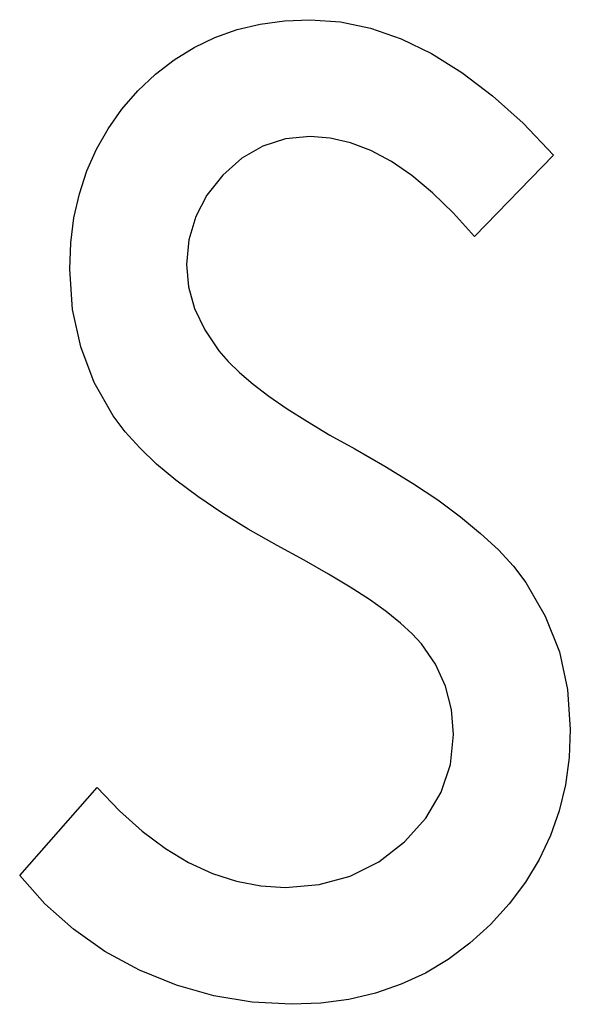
# Model space of a CAD drawing. Header units: inches. Extents: x 0.1 to 87.3, y 0.1 to 33.9.
# Tile 137 of 140: x 37.3874 to 37.4271, y 24.6287 to 24.6996. Entities that reach past the tile are written whole.
import ezdxf

# ---------------------------------------------------------------- set-up
doc = ezdxf.new("R2010")
doc.units = ezdxf.units.IN
doc.header["$MEASUREMENT"] = 0

msp = doc.modelspace()

# ---------------------------------------------------------------- linework, layer by layer
at = {"color": 7, "linetype": 'Continuous', "flags": 128}
msp.add_lwpolyline([(37.425851, 24.689883), (37.420145, 24.684004), (37.420145, 24.684004), (37.418642, 24.685695), (37.41714, 24.687159), (37.415637, 24.688399), (37.414173, 24.689413), (37.412689, 24.690202), (37.411224, 24.690765), (37.409759, 24.691103), (37.408313, 24.691216), (37.408313, 24.691216), (37.406548, 24.691047), (37.404914, 24.690521), (37.403393, 24.689657), (37.402022, 24.688436), (37.400876, 24.68699), (37.400069, 24.68545), (37.399581, 24.683779), (37.399412, 24.681995), (37.399412, 24.681995), (37.399562, 24.68038), (37.399994, 24.678821), (37.400726, 24.677281), (37.40174, 24.675779), (37.40174, 24.675779), (37.402398, 24.675009), (37.403224, 24.67422), (37.4042, 24.673375), (37.405346, 24.672511), (37.406661, 24.67161), (37.408125, 24.670689), (37.409741, 24.669713), (37.411525, 24.668717), (37.411525, 24.668717), (37.413703, 24.667478), (37.415694, 24.666257), (37.417515, 24.665037), (37.419149, 24.663835), (37.420595, 24.662633), (37.421872, 24.66145), (37.422962, 24.660266), (37.423863, 24.659102), (37.423863, 24.659102), (37.425253, 24.656679), (37.426267, 24.654107), (37.426849, 24.651383), (37.427056, 24.64851), (37.427056, 24.64851), (37.426962, 24.646482), (37.426699, 24.644529), (37.426248, 24.642651), (37.425628, 24.640867), (37.424802, 24.639139), (37.423826, 24.637505), (37.422661, 24.635946), (37.421309, 24.634463), (37.419825, 24.63311), (37.418267, 24.631946), (37.416614, 24.63097), (37.414867, 24.630162), (37.413027, 24.629523), (37.411093, 24.629073), (37.409083, 24.62881), (37.40698, 24.628716), (37.40698, 24.628716), (37.404144, 24.628866), (37.401383, 24.629336), (37.398679, 24.630106), (37.396031, 24.631176), (37.393533, 24.632528), (37.391261, 24.634125), (37.389214, 24.635946), (37.387392, 24.637993), (37.387392, 24.637993), (37.39297, 24.644341), (37.39297, 24.644341), (37.394585, 24.642651), (37.396219, 24.641186), (37.39789, 24.639946), (37.399562, 24.638932), (37.401271, 24.638144), (37.403017, 24.63758), (37.404764, 24.637242), (37.406548, 24.637129), (37.406548, 24.637129), (37.408971, 24.637336), (37.411205, 24.637956), (37.413252, 24.63897), (37.415112, 24.640416), (37.416652, 24.642125), (37.41776, 24.644003), (37.418417, 24.645994), (37.418642, 24.648153), (37.418642, 24.648153), (37.418492, 24.649937), (37.41806, 24.651628), (37.417346, 24.653205), (37.416332, 24.654689), (37.416332, 24.654689), (37.415675, 24.655402), (37.41483, 24.656172), (37.413797, 24.656999), (37.412595, 24.657863), (37.411205, 24.658764), (37.409628, 24.659703), (37.407881, 24.660698), (37.405947, 24.66175), (37.405947, 24.66175), (37.403862, 24.662933), (37.401947, 24.664116), (37.400219, 24.665299), (37.398642, 24.666464), (37.397252, 24.667628), (37.39605, 24.668793), (37.394998, 24.669957), (37.394134, 24.671102), (37.394134, 24.671102), (37.392763, 24.673488), (37.391787, 24.67606), (37.391186, 24.678765), (37.390998, 24.681657), (37.390998, 24.681657), (37.391073, 24.683554), (37.391299, 24.685357), (37.391693, 24.687084), (37.392219, 24.688737), (37.392914, 24.690296), (37.393759, 24.691779), (37.394754, 24.693188), (37.3959, 24.694502), (37.397177, 24.695704), (37.398529, 24.696737), (37.399956, 24.69762), (37.401459, 24.698352), (37.403055, 24.698916), (37.404726, 24.69931), (37.406473, 24.699554), (37.408313, 24.699629), (37.408313, 24.699629), (37.410492, 24.699479), (37.41267, 24.699028), (37.414867, 24.698258), (37.417065, 24.697188), (37.419243, 24.695817), (37.421441, 24.694146), (37.423657, 24.692174), (37.425854, 24.689883)], dxfattribs=at)

doc.saveas('drawing.dxf')
